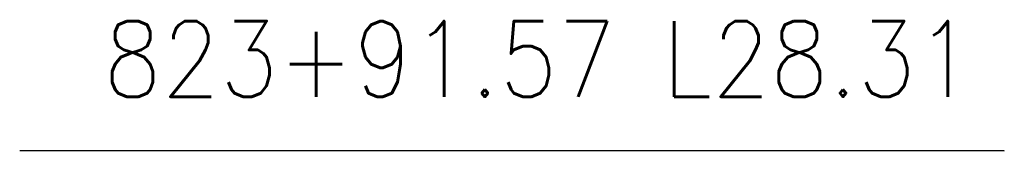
# Model space of a CAD drawing. Extents: x 167754 to 212748, y 396132 to 454338.
# Tile 133 of 150: x 169754.61 to 169772.88, y 441146.63 to 441149.06. Entities that reach past the tile are written whole.
import ezdxf
from ezdxf.enums import TextEntityAlignment as Align

# ---------------------------------------------------------------- set-up
doc = ezdxf.new("R2010")
doc.units = 0
doc.header["$MEASUREMENT"] = 0
doc.layers.add('SC_SCRATCH-6', color=6, linetype='CONTINUOUS')
doc.styles.add('romans', font='romans.shx', dxfattribs={"width": 0.75, "oblique": 22.5})
doc.styles.get("Standard").update_dxf_attribs({"font": 'romans.shx', "width": 0.9})
doc.dimstyles.new('4P', dxfattribs={"dimscale": 4, "dimtxt": 0.14, "dimasz": 0.14, "dimexe": 0.05, "dimexo": 0.05, "dimgap": 0.05, "dimtad": 1, "dimzin": 0, "dimdsep": 46, "dimtxsty": 'romans', "dimcen": 0, "dimdle": 0.1, "dimclrd": 1, "dimclre": 1, "dimclrt": 7, "dimaunit": 1, "dimadec": 4, "dimazin": 0, "dimtfac": 1, "dimtmove": 0, "dimatfit": 2, "dimfxl": 1, "dimtvp": 1, "dimtolj": 1, "dimtzin": 0, "dimarcsym": 0})

msp = doc.modelspace()

# ---------------------------------------------------------------- texts
at = {"layer": 'SC_SCRATCH-6', "width": 0.9}
msp.add_text('823+91.57 L28.31', height=1.4, dxfattribs=at).set_placement((169772.314, 441148.337), align=Align.MIDDLE_RIGHT)

# ---------------------------------------------------------------- leaders
at = {"layer": 'SC_SCRATCH-6', "has_arrowhead": 0}
msp.add_leader([(169772.876, 441146.627), (169772.874, 441146.637), (169754.614, 441146.637)], dimstyle='4P', override={"dimscale": 20, "dimasz": 0.1}, dxfattribs=at)

doc.saveas('drawing.dxf')
